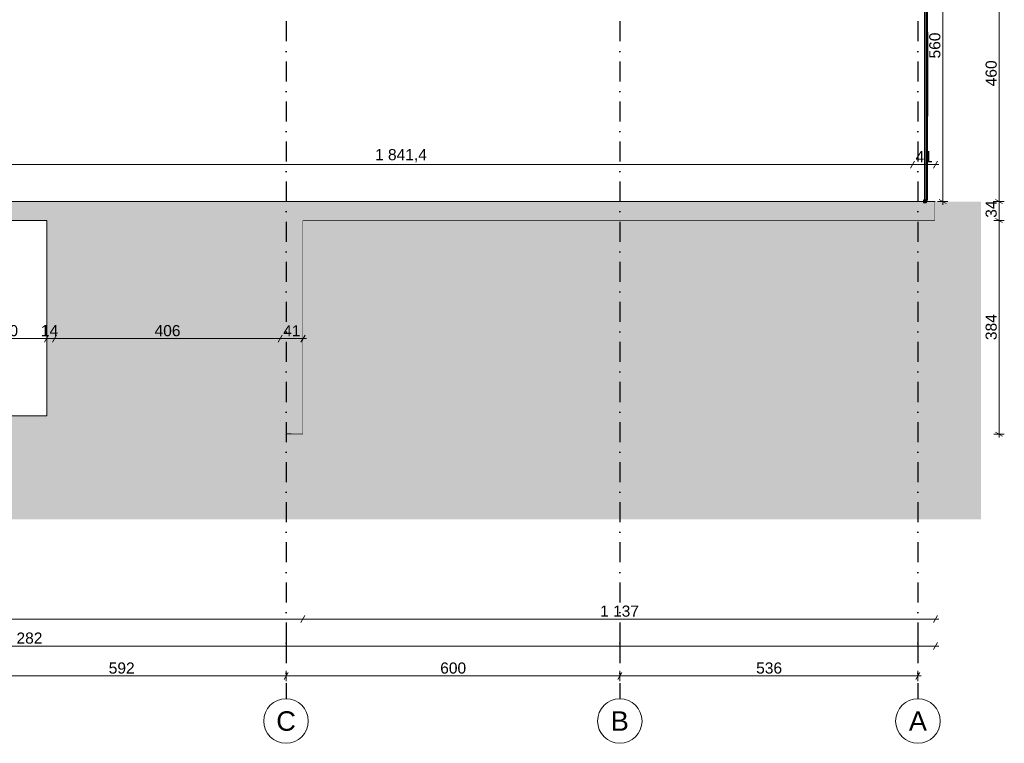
# Model space of a CAD drawing. Header units: millimetres. Extents: x 7523647 to 7570474, y -9734 to 10800.
# Tile 9 of 10: x 7552771 to 7570474, y -9734 to 3268. Entities that reach past the tile are written whole.
import ezdxf
from ezdxf.enums import TextEntityAlignment as Align

# ---------------------------------------------------------------- set-up
doc = ezdxf.new("R2010")
doc.units = ezdxf.units.MM
doc.header["$MEASUREMENT"] = 0
doc.linetypes.add('Kropki i Kreski', pattern=[720, 360, -180, 0, -180])
doc.linetypes.add('Wipeout_Contour', pattern=[1000, 0, -1000])
for name, color, linetype in [('Nowe_199-Z Wymiary i opisy', 7, 'Continuous'), ('Nowe_220-A Ściany wewnętrzne', 7, 'Continuous'), ('Nowe_290-A Ściany kurtynowe', 7, 'Continuous'), ('Nowe_299-A Wymiary opisy PB', 7, 'Continuous'), ('Nowe_410-K Osie', 7, 'Continuous'), ('Nowe_420-K Ściany', 7, 'Continuous'), ('Nowe_460-K Stropy', 7, 'Continuous'), ('Nowe_Drzwi Archicad', 7, 'Continuous'), ('Nowe_Wypełnienia PZT', 7, 'Continuous')]:
    doc.layers.add(name, color=color, linetype=linetype)
for name, color, linetype, lineweight, true_color in [('Nowe_199-Z Wymiary i opisy_Nr_pióra__45', 7, 'Continuous', 15, 0x40a5ff), ('Nowe_199-Z Wymiary i opisy_Nr_pióra__85', 7, 'Continuous', 13, 0x80c2ff), ('Nowe_299-A Wymiary opisy PB_Nr_pióra__45', 7, 'Continuous', 15, 0x40a5ff), ('Nowe_299-A Wymiary opisy PB_Nr_pióra__85', 7, 'Continuous', 13, 0x80c2ff), ('Nowe_410-K Osie_Nr_pióra__25', 7, 'Continuous', 25, 0x40a5ff), ('Nowe_Wypełnienia PZT_Nr_pióra__61', 7, 'Continuous', 13, 0x6a6a6a)]:
    doc.layers.add(name, color=color, linetype=linetype, lineweight=lineweight, true_color=true_color)
for name, color, linetype, lineweight in [('Nowe_199-Z Wymiary i opisy_Nr_pióra__6', 5, 'Continuous', 13), ('Nowe_220-A Ściany wewnętrzne_Nr_pióra__47', 7, 'Continuous', 15), ('Nowe_290-A Ściany kurtynowe_Nr_pióra__1', 7, 'Continuous', 13), ('Nowe_290-A Ściany kurtynowe_Nr_pióra__27', 7, 'Continuous', 25), ('Nowe_290-A Ściany kurtynowe_Nr_pióra__3', 7, 'Continuous', 13), ('Nowe_290-A Ściany kurtynowe_Nr_pióra__83', 7, 'Continuous', 13), ('Nowe_290-A Ściany kurtynowe_Nr_pióra__87', 7, 'Continuous', 13), ('Nowe_299-A Wymiary opisy PB_Nr_pióra__6', 5, 'Continuous', 13), ('Nowe_410-K Osie_Nr_pióra__1', 7, 'Continuous', 13), ('Nowe_410-K Osie_Nr_pióra__7', 7, 'Continuous', 13), ('Nowe_420-K Ściany_Nr_pióra__21', 7, 'Continuous', 25), ('Nowe_420-K Ściany_Nr_pióra__27', 7, 'Continuous', 25), ('Nowe_420-K Ściany_Nr_pióra__47', 7, 'Continuous', 15), ('Nowe_460-K Stropy_Nr_pióra__29', 7, 'Continuous', 25), ('Nowe_460-K Stropy_Nr_pióra__49', 7, 'Continuous', 15), ('Nowe_Drzwi Archicad_Nr_pióra__3', 7, 'Continuous', 13)]:
    doc.layers.add(name, color=color, linetype=linetype, lineweight=lineweight)
doc.styles.add('STYL_AUTOMATYCZNY_1', font='arial.ttf')
doc.styles.add('STYL_AUTOMATYCZNY_2', font='arial.ttf')
doc.dimstyles.new('STYL_AUTOMATYCZNY__1', dxfattribs={"dimtxt": 200, "dimasz": 95, "dimexe": 0.18, "dimexo": 0.0625, "dimgap": 0, "dimtad": 1, "dimtih": 1, "dimtoh": 1, "dimdec": 1, "dimlfac": 0.1, "dimzin": 0, "dimdsep": 46, "dimtxsty": 'STYL_AUTOMATYCZNY_2', "dimblk": 'ARROWHEAD_2', "dimblk1": 'ARROWHEAD_2', "dimblk2": 'ARROWHEAD_2', "dimcen": 0.09, "dimclrd": 256, "dimclre": 256, "dimclrt": 5, "dimadec": 1, "dimazin": 0, "dimtfac": 1, "dimtdec": 4, "dimtmove": 0, "dimatfit": 3, "dimfxl": 0, "dimtolj": 1, "dimtzin": 0, "dimarcsym": 0})
doc.dimstyles.new('STYL_AUTOMATYCZNY__2', dxfattribs={"dimtxt": 200, "dimasz": 95, "dimexe": 0.18, "dimexo": 0.0625, "dimgap": 0, "dimtad": 1, "dimtih": 1, "dimtoh": 1, "dimdec": 1, "dimlfac": 0.1, "dimzin": 0, "dimdsep": 46, "dimtxsty": 'STYL_AUTOMATYCZNY_2', "dimblk": 'ARROWHEAD_2', "dimblk1": 'ARROWHEAD_2', "dimblk2": 'ARROWHEAD_2', "dimcen": 0.09, "dimse1": 1, "dimse2": 1, "dimclrd": 256, "dimclre": 256, "dimclrt": 5, "dimadec": 1, "dimazin": 0, "dimtfac": 1, "dimtdec": 4, "dimtmove": 0, "dimatfit": 3, "dimfxl": 0, "dimtolj": 1, "dimtzin": 0, "dimarcsym": 0})
doc.dimstyles.new('STYL_AUTOMATYCZNY__3', dxfattribs={"dimtxt": 200, "dimasz": 95, "dimexe": 0.18, "dimexo": 0.0625, "dimgap": 0, "dimtad": 1, "dimdec": 1, "dimlfac": 0.1, "dimzin": 0, "dimdsep": 46, "dimtxsty": 'STYL_AUTOMATYCZNY_2', "dimblk": 'ARROWHEAD_2', "dimblk1": 'ARROWHEAD_2', "dimblk2": 'ARROWHEAD_2', "dimcen": 0.09, "dimclrd": 256, "dimclre": 256, "dimclrt": 5, "dimadec": 1, "dimazin": 0, "dimtfac": 1, "dimtdec": 4, "dimtmove": 0, "dimatfit": 3, "dimfxl": 0, "dimtolj": 1, "dimtzin": 0, "dimarcsym": 0})
doc.dimstyles.new('STYL_AUTOMATYCZNY__4', dxfattribs={"dimtxt": 200, "dimasz": 95, "dimexe": 0.18, "dimexo": 0.0625, "dimgap": 0, "dimtad": 1, "dimdec": 1, "dimlfac": 0.1, "dimzin": 0, "dimdsep": 46, "dimtxsty": 'STYL_AUTOMATYCZNY_2', "dimblk": 'ARROWHEAD_2', "dimblk1": 'ARROWHEAD_2', "dimblk2": 'ARROWHEAD_2', "dimcen": 0.09, "dimclrd": 256, "dimclre": 256, "dimclrt": 5, "dimadec": 1, "dimazin": 0, "dimtfac": 1, "dimtdec": 4, "dimtmove": 2, "dimatfit": 3, "dimfxl": 0, "dimtolj": 1, "dimtzin": 0, "dimarcsym": 0})
doc.dimstyles.new('STYL_AUTOMATYCZNY__5', dxfattribs={"dimtxt": 200, "dimasz": 95, "dimexe": 0.18, "dimexo": 0.0625, "dimgap": 0, "dimtad": 1, "dimtih": 1, "dimtoh": 1, "dimdec": 1, "dimlfac": 0.1, "dimzin": 0, "dimdsep": 46, "dimtxsty": 'STYL_AUTOMATYCZNY_2', "dimblk": 'ARROWHEAD_2', "dimblk1": 'ARROWHEAD_2', "dimblk2": 'ARROWHEAD_2', "dimcen": 0.09, "dimse1": 1, "dimse2": 1, "dimclrd": 256, "dimclre": 256, "dimclrt": 5, "dimadec": 1, "dimazin": 0, "dimtfac": 1, "dimtdec": 4, "dimtmove": 2, "dimatfit": 3, "dimfxl": 0, "dimtolj": 1, "dimtzin": 0, "dimarcsym": 0})

# ---------------------------------------------------------------- blocks, each defined once
blk = doc.blocks.new('ElemPrzekroju_9', base_point=(6982742, 0))
at = {"layer": 'Nowe_290-A Ściany kurtynowe', "linetype": 'Continuous', "lineweight": 0, "true_color": 0x000000}
blk.add_hatch(color=18, dxfattribs=at).paths.add_polyline_path([(7569061, 25), (7569081, 25), (7569081, 4554), (7569061, 4554)])
at = {"layer": 'Nowe_290-A Ściany kurtynowe_Nr_pióra__1', "color": 7, "linetype": 'Continuous', "lineweight": 13}
for p, q in [((7569061, 4554), (7569061, 25)), ((7569081, 4554), (7569071, 4554)), ((7569081, 4554), (7569081, 25)), ((7569081, 25), (7569071, 25))]:
    blk.add_line(p, q, dxfattribs=at)
at = {"layer": 'Nowe_290-A Ściany kurtynowe_Nr_pióra__87', "color": 7, "linetype": 'Continuous', "lineweight": 13}
blk.add_line((7569061, 4553), (7569061, 4554), dxfattribs=at)
blk = doc.blocks.new('ElemPrzekroju_20', base_point=(6982742, 0))
at = {"layer": 'Nowe_420-K Ściany', "linetype": 'Continuous', "lineweight": 0, "true_color": 0x000000}
for points in [[(7557455, -3980), (7557555, -3980), (7557555, -4180), (7557655, -4180), (7557655, -330), (7557455, -330)], [(7557805, -330), (7557655, -330), (7557655, -4180), (7557805, -4180)], [(7557805, -4180), (7557845, -4180), (7557845, -330), (7557805, -330)], [(7557845, -330), (7557845, -4180), (7557865, -4180), (7557865, -330)]]:
    blk.add_hatch(color=18, dxfattribs=at).paths.add_polyline_path(points)
at = {"layer": 'Nowe_420-K Ściany_Nr_pióra__21', "color": 7, "linetype": 'Continuous', "lineweight": 25}
blk.add_line((7557455, -3930), (7557455, -3930), dxfattribs=at)
at = {"layer": 'Nowe_420-K Ściany_Nr_pióra__27', "color": 7, "linetype": 'Continuous', "lineweight": 25}
blk.add_line((7557655, -4180), (7557555, -4180), dxfattribs=at)
at = {"layer": 'Nowe_420-K Ściany_Nr_pióra__47', "color": 7, "linetype": 'Continuous', "lineweight": 15}
blk.add_line((7557865, -340), (7557865, -4180), dxfattribs=at)
at = {"layer": 'Nowe_420-K Ściany_Nr_pióra__47', "color": 7, "linetype": 'Continuous', "lineweight": 15, "flags": 128}
blk.add_lwpolyline([(7557865, -4180), (7557845, -4180), (7557805, -4180), (7557655, -4180)], dxfattribs=at)
blk = doc.blocks.new('ElemPrzekroju_21', base_point=(6982742, 0))
at = {"layer": 'Nowe_220-A Ściany wewnętrzne', "linetype": 'Continuous', "lineweight": 0, "true_color": 0x000000}
for points in [[(7553261, -3850), (7553271, -3850), (7553271, -340), (7553261, -340)], [(7553391, -330), (7553271, -330), (7553271, -340), (7553271, -3850), (7553391, -3850)]]:
    blk.add_hatch(color=18, dxfattribs=at).paths.add_polyline_path(points)
at = {"layer": 'Nowe_220-A Ściany wewnętrzne_Nr_pióra__47', "color": 7, "linetype": 'Continuous', "lineweight": 15}
blk.add_line((7553261, -340), (7553261, -3850), dxfattribs=at)
blk = doc.blocks.new('ElemPrzekroju_22', base_point=(6982742, 0))
at = {"layer": 'Nowe_220-A Ściany wewnętrzne', "linetype": 'Continuous', "lineweight": 0, "true_color": 0x000000}
blk.add_hatch(color=18, dxfattribs=at).paths.add_polyline_path([(7557455, -3850), (7557455, -330), (7553391, -330), (7553391, -3850)])
blk = doc.blocks.new('ElemPrzekroju_23', base_point=(6982742, 0))
at = {"layer": 'Nowe_Drzwi Archicad_Nr_pióra__3', "color": 7, "linetype": 'Continuous', "lineweight": 13}
for p, q in [((7553260, -1778), (7553260, -1840)), ((7553260, -1879), (7553260, -1941)), ((7553260, -1980), (7553260, -2042)), ((7553260, -2080), (7553260, -2142)), ((7553260, -2181), (7553260, -2243)), ((7553260, -2282), (7553260, -2344)), ((7553260, -2383), (7553260, -2445)), ((7553260, -2484), (7553260, -2546)), ((7553260, -2584), (7553260, -2646)), ((7553260, -2685), (7553260, -2747)), ((7553260, -2752), (7553260, -2814)), ((7553260, -2876), (7553260, -2814)), ((7553260, -2943), (7553260, -2881)), ((7553260, -3044), (7553260, -2982)), ((7553260, -3144), (7553260, -3082)), ((7553260, -3245), (7553260, -3183)), ((7553260, -3346), (7553260, -3284)), ((7553260, -3447), (7553260, -3385)), ((7553260, -3548), (7553260, -3486)), ((7553260, -3648), (7553260, -3586)), ((7553260, -3749), (7553260, -3687)), ((7553260, -3850), (7553260, -3788))]:
    blk.add_line(p, q, dxfattribs=at)
blk = doc.blocks.new('ElemPrzekroju_24', base_point=(6982742, 0))
at = {"layer": 'Nowe_290-A Ściany kurtynowe', "linetype": 'Continuous', "lineweight": 0, "true_color": 0x000000}
blk.add_hatch(color=18, dxfattribs=at).paths.add_polyline_path([(7569021, 25), (7569021, 0), (7569071, 0), (7569071, 25)])
at = {"layer": 'Nowe_290-A Ściany kurtynowe_Nr_pióra__27', "color": 7, "linetype": 'Continuous', "lineweight": 25}
for p, q in [((7569021, 25), (7569021, -25)), ((7569061, 25), (7569021, 25)), ((7569071, 25), (7569071, -25)), ((7569071, -25), (7569021, -25))]:
    blk.add_line(p, q, dxfattribs=at)
at = {"layer": 'Nowe_290-A Ściany kurtynowe_Nr_pióra__87', "color": 7, "linetype": 'Continuous', "lineweight": 13}
blk.add_line((7569021, 25), (7569021, 25), dxfattribs=at)
blk = doc.blocks.new('ElemPrzekroju_25', base_point=(6982742, 0))
at = {"layer": 'Nowe_460-K Stropy', "linetype": 'Continuous', "lineweight": 0, "true_color": 0x000000}
for points in [[(7557455, -3850), (7536820, -3850), (7536820, -3870), (7557455, -3870)], [(7536820, -3930), (7557455, -3930), (7557455, -3870), (7536820, -3870)], [(7536724, -3980), (7536724, -4180), (7557555, -4180), (7557555, -3980), (7557455, -3980), (7536820, -3980)], [(7536820, -3980), (7557455, -3980), (7557455, -3930), (7536820, -3930)], [(7557455, -3930), (7536820, -3930), (7536820, -3930), (7557455, -3930)], [(7536724, -4190), (7557555, -4190), (7557555, -4180), (7536724, -4180)]]:
    blk.add_hatch(color=18, dxfattribs=at).paths.add_polyline_path(points)
at = {"layer": 'Nowe_460-K Stropy_Nr_pióra__29', "color": 7, "linetype": 'Continuous', "lineweight": 25}
blk.add_line((7557555, -4180), (7557555, -4180), dxfattribs=at)
at = {"layer": 'Nowe_460-K Stropy_Nr_pióra__49', "color": 7, "linetype": 'Continuous', "lineweight": 15}
for p, q in [((7553261, -3850), (7551761, -3850)), ((7557555, -4190), (7536724, -4190)), ((7557555, -4180), (7557555, -4190))]:
    blk.add_line(p, q, dxfattribs=at)
blk = doc.blocks.new('ElemPrzekroju_27', base_point=(6982742, 0))
at = {"layer": 'Nowe_460-K Stropy', "linetype": 'Continuous', "lineweight": 0, "true_color": 0x000000}
for points in [[(7547525, -80), (7547525, -130), (7569230, -130), (7569230, -80)], [(7569230, -130), (7547525, -130), (7547525, -330), (7551521, -330), (7551761, -330), (7553271, -330), (7557865, -330), (7569230, -330)], [(7569230, 0), (7547536, 0), (7547536, -20), (7569230, -20)], [(7547536, -80), (7569230, -80), (7569230, -20), (7547536, -20)], [(7547536, -80), (7569230, -80), (7569230, -80), (7547536, -80)], [(7553271, -330), (7551761, -330), (7551761, -340), (7553271, -340)], [(7557865, -330), (7557865, -340), (7569230, -340), (7569230, -330)]]:
    blk.add_hatch(color=18, dxfattribs=at).paths.add_polyline_path(points)
at = {"layer": 'Nowe_460-K Stropy_Nr_pióra__29', "color": 7, "linetype": 'Continuous', "lineweight": 25}
blk.add_line((7569230, -130), (7569230, -330), dxfattribs=at)
at = {"layer": 'Nowe_460-K Stropy_Nr_pióra__49', "color": 7, "linetype": 'Continuous', "lineweight": 15}
for p, q in [((7569230, 0), (7547525, 0)), ((7569230, -80), (7569230, -130)), ((7553261, -340), (7551761, -340)), ((7569230, -340), (7557865, -340)), ((7569230, -330), (7569230, -340))]:
    blk.add_line(p, q, dxfattribs=at)
at = {"layer": 'Nowe_460-K Stropy_Nr_pióra__49', "color": 7, "linetype": 'Continuous', "lineweight": 15, "flags": 128}
blk.add_lwpolyline([(7569230, 0), (7569230, -20), (7569230, -80)], dxfattribs=at)
blk = doc.blocks.new('ElemPrzekroju_28', base_point=(6982742, 0))
at = {"layer": 'Nowe_290-A Ściany kurtynowe_Nr_pióra__87', "color": 7, "linetype": 'Continuous', "lineweight": 13}
for p, q in [((7569041, 25), (7569041, 1526)), ((7569061, 1526), (7569061, 25)), ((7569091, 25), (7569091, 1526)), ((7569081, 25), (7569091, 25))]:
    blk.add_line(p, q, dxfattribs=at)
blk = doc.blocks.new('ElemPrzekroju_29', base_point=(6982742, 0))
at = {"layer": 'Nowe_290-A Ściany kurtynowe_Nr_pióra__87', "color": 7, "linetype": 'Continuous', "lineweight": 13}
for p, q in [((7569041, 1526), (7569041, 3052)), ((7569061, 3052), (7569061, 1526)), ((7569091, 1526), (7569091, 3052))]:
    blk.add_line(p, q, dxfattribs=at)
blk = doc.blocks.new('ElemPrzekroju_30', base_point=(6982742, 0))
at = {"layer": 'Nowe_290-A Ściany kurtynowe_Nr_pióra__87', "color": 7, "linetype": 'Continuous', "lineweight": 13}
blk.add_line((7569081, 25), (7569081, 0), dxfattribs=at)
blk = doc.blocks.new('ElemPrzekroju_31', base_point=(6982742, 0))
at = {"layer": 'Nowe_290-A Ściany kurtynowe_Nr_pióra__3', "color": 7, "linetype": 'Continuous', "lineweight": 13}
for p, q in [((7569036, 3022), (7569036, 2945)), ((7569036, 2896), (7569036, 2839)), ((7569036, 2839), (7569036, 2818)), ((7569036, 2770), (7569036, 2692)), ((7569036, 2733), (7569036, 2692)), ((7569036, 2644), (7569036, 2566)), ((7569036, 2644), (7569036, 2566)), ((7569036, 2517), (7569036, 2440)), ((7569036, 2517), (7569036, 2440)), ((7569036, 2391), (7569036, 2313)), ((7569036, 2391), (7569036, 2313)), ((7569036, 2265), (7569036, 2187)), ((7569036, 2265), (7569036, 2187)), ((7569036, 2139), (7569036, 2061)), ((7569036, 2139), (7569036, 2061)), ((7569036, 2012), (7569036, 1935)), ((7569036, 2012), (7569036, 1935)), ((7569036, 1886), (7569036, 1808)), ((7569036, 1886), (7569036, 1808)), ((7569036, 1760), (7569036, 1682)), ((7569036, 1760), (7569036, 1682)), ((7569036, 1634), (7569036, 1601)), ((7569036, 1601), (7569036, 1556))]:
    blk.add_line(p, q, dxfattribs=at)
at = {"layer": 'Nowe_290-A Ściany kurtynowe_Nr_pióra__83', "color": 7, "linetype": 'Continuous', "lineweight": 13}
for p, q in [((7569036, 3022), (7569036, 1556)), ((7569036, 3022), (7569036, 3022)), ((7569041, 3022), (7569036, 3022)), ((7569036, 3022), (7569036, 2977)), ((7569041, 3042), (7569041, 3022)), ((7569091, 3042), (7569096, 3042)), ((7569096, 3042), (7569096, 1536)), ((7569036, 2977), (7569036, 2977)), ((7569036, 1601), (7569036, 1601)), ((7569036, 1601), (7569036, 1556)), ((7569041, 1556), (7569036, 1556)), ((7569036, 1556), (7569036, 1556)), ((7569041, 1556), (7569041, 1536)), ((7569091, 1536), (7569096, 1536))]:
    blk.add_line(p, q, dxfattribs=at)
blk = doc.blocks.new('ElemPrzekroju_32', base_point=(6982742, 0))
at = {"layer": 'Nowe_290-A Ściany kurtynowe_Nr_pióra__87', "color": 7, "linetype": 'Continuous', "lineweight": 13}
for p, q in [((7569041, 3062), (7569041, 3062)), ((7569041, 3062), (7569041, 3042)), ((7569041, 3042), (7569041, 3042))]:
    blk.add_line(p, q, dxfattribs=at)
blk = doc.blocks.new('ElemPrzekroju_33', base_point=(6982742, 0))
at = {"layer": 'Nowe_290-A Ściany kurtynowe_Nr_pióra__87', "color": 7, "linetype": 'Continuous', "lineweight": 13}
for p, q in [((7569041, 1536), (7569041, 1536)), ((7569041, 1536), (7569041, 1516)), ((7569041, 1516), (7569041, 1516))]:
    blk.add_line(p, q, dxfattribs=at)
blk = doc.blocks.new('ElemPrzekroju_34', base_point=(6982742, 0))
at = {"layer": 'Nowe_290-A Ściany kurtynowe_Nr_pióra__87', "color": 7, "linetype": 'Continuous', "lineweight": 13}
for q in [(7569021, 25), (7569021, 0)]:
    blk.add_line((7569021, 25), q, dxfattribs=at)
blk = doc.blocks.new('ElemPrzekroju_61', base_point=(6982742, 0))
at = {"layer": 'Nowe_290-A Ściany kurtynowe_Nr_pióra__87', "color": 7, "linetype": 'Continuous', "lineweight": 13}
for p, q in [((7569061, 4553), (7569041, 4553)), ((7569041, 3052), (7569041, 4553)), ((7569061, 4553), (7569061, 3052)), ((7569091, 4553), (7569081, 4553)), ((7569091, 3052), (7569091, 4553))]:
    blk.add_line(p, q, dxfattribs=at)
blk = doc.blocks.new('Standardowy znacznik osi[5]', base_point=(7557560, 10000))
at = {"layer": 'Nowe_410-K Osie_Nr_pióra__25', "color": 161, "linetype": 'Kropki i Kreski', "lineweight": 25, "true_color": 0x40a5ff}
for p, q in [((7557560, 9000), (7557560, -7934)), ((7557560, -7934), (7557560, -8934))]:
    blk.add_line(p, q, dxfattribs=at)
blk.add_point((7557560, -7934), dxfattribs=at)
blk.add_point((7557560, -7934), dxfattribs=at)
at = {"layer": 'Nowe_410-K Osie_Nr_pióra__7', "color": 7, "linetype": 'Continuous', "lineweight": 13}
blk.add_circle((7557560, -9334), 400, dxfattribs=at)
at = {"layer": 'Nowe_410-K Osie_Nr_pióra__1', "color": 7, "lineweight": 13, "style": 'STYL_AUTOMATYCZNY_1'}
for tag, p in [('AC_MarkerText_1_0', (7557560, 10575)), ('AC_MarkerText_1_1', (7557560, -9159))]:
    blk.add_attdef(tag, text='', height=350, rotation=360, dxfattribs=at).set_placement(p, align=Align.TOP_CENTER)
blk = doc.blocks.new('Standardowy znacznik osi[6]', base_point=(7563561, 10000))
at = {"layer": 'Nowe_410-K Osie_Nr_pióra__25', "color": 161, "linetype": 'Kropki i Kreski', "lineweight": 25, "true_color": 0x40a5ff}
for p, q in [((7563561, 9000), (7563561, -7934)), ((7563561, -7934), (7563561, -8934))]:
    blk.add_line(p, q, dxfattribs=at)
blk.add_point((7563561, -7934), dxfattribs=at)
blk.add_point((7563561, -7934), dxfattribs=at)
at = {"layer": 'Nowe_410-K Osie_Nr_pióra__7', "color": 7, "linetype": 'Continuous', "lineweight": 13}
blk.add_circle((7563561, -9334), 400, dxfattribs=at)
at = {"layer": 'Nowe_410-K Osie_Nr_pióra__1', "color": 7, "lineweight": 13, "style": 'STYL_AUTOMATYCZNY_1'}
for tag, p in [('AC_MarkerText_1_0', (7563561, 10575)), ('AC_MarkerText_1_1', (7563561, -9159))]:
    blk.add_attdef(tag, text='', height=350, rotation=360, dxfattribs=at).set_placement(p, align=Align.TOP_CENTER)
blk = doc.blocks.new('Standardowy znacznik osi[7]', base_point=(7568920, 10000))
at = {"layer": 'Nowe_410-K Osie_Nr_pióra__25', "color": 161, "linetype": 'Kropki i Kreski', "lineweight": 25, "true_color": 0x40a5ff}
for p, q in [((7568920, 9000), (7568920, -7934)), ((7568920, -7934), (7568920, -8934))]:
    blk.add_line(p, q, dxfattribs=at)
blk.add_point((7568920, -7934), dxfattribs=at)
blk.add_point((7568920, -7934), dxfattribs=at)
at = {"layer": 'Nowe_410-K Osie_Nr_pióra__7', "color": 7, "linetype": 'Continuous', "lineweight": 13}
blk.add_circle((7568920, -9334), 400, dxfattribs=at)
at = {"layer": 'Nowe_410-K Osie_Nr_pióra__1', "color": 7, "lineweight": 13, "style": 'STYL_AUTOMATYCZNY_1'}
for tag, p in [('AC_MarkerText_1_0', (7568920, 10575)), ('AC_MarkerText_1_1', (7568920, -9159))]:
    blk.add_attdef(tag, text='', height=350, rotation=360, dxfattribs=at).set_placement(p, align=Align.TOP_CENTER)
blk = doc.blocks.new('*D143', base_point=(6982742, 0))
at = {"layer": 'Nowe_199-Z Wymiary i opisy_Nr_pióra__45', "color": 161, "linetype": 'Continuous', "lineweight": 15, "true_color": 0x40a5ff}
for p, q in [((7551677, -8461), (7551604, -8586)), ((7557596, -8461), (7557524, -8586))]:
    blk.add_line(p, q, dxfattribs=at)
at = {"layer": 'Nowe_199-Z Wymiary i opisy_Nr_pióra__85', "color": 151, "linetype": 'Continuous', "lineweight": 13, "true_color": 0x80c2ff}
for p, q in [((7551641, -8617), (7551641, -8430)), ((7557560, -8617), (7557560, -8430)), ((7551641, -8524), (7557560, -8524))]:
    blk.add_line(p, q, dxfattribs=at)
at = {"layer": 'Nowe_199-Z Wymiary i opisy_Nr_pióra__6', "color": 5, "lineweight": 13, "insert": (7554372, -8484), "char_height": 200, "attachment_point": 7, "style": 'STYL_AUTOMATYCZNY_2'}
blk.add_mtext('\\A1;{\\pql;\\fArial|b0|i0|c238|p0;\\W1.000000;592}', dxfattribs=at)
blk = doc.blocks.new('ARROWHEAD_2')
at = {"color": 0, "linetype": 'Continuous', "lineweight": 0}
for p, q in [((0, 0), (-1, 0)), ((-0.38, -0.66), (0.38, 0.66))]:
    blk.add_line(p, q, dxfattribs=at)
blk = doc.blocks.new('*D144', base_point=(6982742, 0))
at = {"layer": 'Nowe_199-Z Wymiary i opisy_Nr_pióra__45', "color": 161, "linetype": 'Continuous', "lineweight": 15, "true_color": 0x40a5ff}
for p, q in [((7557596, -8461), (7557524, -8586)), ((7563597, -8461), (7563525, -8586))]:
    blk.add_line(p, q, dxfattribs=at)
at = {"layer": 'Nowe_199-Z Wymiary i opisy_Nr_pióra__85', "color": 151, "linetype": 'Continuous', "lineweight": 13, "true_color": 0x80c2ff}
for p, q in [((7557560, -8617), (7557560, -8430)), ((7563561, -8617), (7563561, -8430)), ((7557560, -8524), (7563561, -8524))]:
    blk.add_line(p, q, dxfattribs=at)
at = {"layer": 'Nowe_199-Z Wymiary i opisy_Nr_pióra__6', "color": 5, "lineweight": 13, "insert": (7560332, -8484), "char_height": 200, "attachment_point": 7, "style": 'STYL_AUTOMATYCZNY_2'}
blk.add_mtext('\\A1;{\\pql;\\fArial|b0|i0|c238|p0;\\W1.000000;600}', dxfattribs=at)
blk = doc.blocks.new('*D145', base_point=(6982742, 0))
at = {"layer": 'Nowe_199-Z Wymiary i opisy_Nr_pióra__45', "color": 161, "linetype": 'Continuous', "lineweight": 15, "true_color": 0x40a5ff}
for p, q in [((7563597, -8461), (7563525, -8586)), ((7568884, -8586), (7568956, -8461))]:
    blk.add_line(p, q, dxfattribs=at)
at = {"layer": 'Nowe_199-Z Wymiary i opisy_Nr_pióra__85', "color": 151, "linetype": 'Continuous', "lineweight": 13, "true_color": 0x80c2ff}
for p, q in [((7563561, -8617), (7563561, -8430)), ((7568920, -8617), (7568920, -8430)), ((7563561, -8524), (7568920, -8524)), ((7568920, -8524), (7568981, -8524))]:
    blk.add_line(p, q, dxfattribs=at)
at = {"layer": 'Nowe_199-Z Wymiary i opisy_Nr_pióra__6', "color": 5, "lineweight": 13, "insert": (7566012, -8484), "char_height": 200, "attachment_point": 7, "style": 'STYL_AUTOMATYCZNY_2'}
blk.add_mtext('\\A1;{\\pql;\\fArial|b0|i0|c238|p0;\\W1.000000;536}', dxfattribs=at)
blk = doc.blocks.new('*D146', base_point=(6982742, 0))
at = {"layer": 'Nowe_299-A Wymiary opisy PB_Nr_pióra__45', "color": 161, "linetype": 'Continuous', "lineweight": 15, "true_color": 0x40a5ff}
for p, q in [((7536451, -7439), (7536378, -7564)), ((7557900, -7439), (7557828, -7564))]:
    blk.add_line(p, q, dxfattribs=at)
at = {"layer": 'Nowe_299-A Wymiary opisy PB_Nr_pióra__85', "color": 151, "linetype": 'Continuous', "lineweight": 13, "true_color": 0x80c2ff}
for p, q in [((7536353, -7502), (7536414, -7502)), ((7536414, -7502), (7557864, -7502))]:
    blk.add_line(p, q, dxfattribs=at)
at = {"layer": 'Nowe_299-A Wymiary opisy PB_Nr_pióra__6', "color": 5, "lineweight": 13, "insert": (7546796, -7462), "char_height": 200, "attachment_point": 7, "style": 'STYL_AUTOMATYCZNY_2'}
blk.add_mtext('\\A1;{\\pql;\\fArial|b0|i0|c238|p0;\\W1.000000;2\xa0145}', dxfattribs=at)
blk = doc.blocks.new('*D147', base_point=(6982742, 0))
at = {"layer": 'Nowe_299-A Wymiary opisy PB_Nr_pióra__45', "color": 161, "linetype": 'Continuous', "lineweight": 15, "true_color": 0x40a5ff}
for p, q in [((7557900, -7439), (7557828, -7564)), ((7569198, -7564), (7569270, -7439))]:
    blk.add_line(p, q, dxfattribs=at)
at = {"layer": 'Nowe_299-A Wymiary opisy PB_Nr_pióra__85', "color": 151, "linetype": 'Continuous', "lineweight": 13, "true_color": 0x80c2ff}
for p, q in [((7557864, -7502), (7569234, -7502)), ((7569234, -7502), (7569295, -7502))]:
    blk.add_line(p, q, dxfattribs=at)
at = {"layer": 'Nowe_299-A Wymiary opisy PB_Nr_pióra__6', "color": 5, "lineweight": 13, "insert": (7563206, -7462), "char_height": 200, "attachment_point": 7, "style": 'STYL_AUTOMATYCZNY_2'}
blk.add_mtext('\\A1;{\\pql;\\fArial|b0|i0|c238|p0;\\W1.000000;1\xa0137}', dxfattribs=at)
blk = doc.blocks.new('*D148', base_point=(6982742, 0))
at = {"layer": 'Nowe_199-Z Wymiary i opisy_Nr_pióra__45', "color": 161, "linetype": 'Continuous', "lineweight": 15, "true_color": 0x40a5ff}
for p, q in [((7570318, -304), (7570443, -376)), ((7570318, -4144), (7570443, -4216))]:
    blk.add_line(p, q, dxfattribs=at)
at = {"layer": 'Nowe_199-Z Wymiary i opisy_Nr_pióra__85', "color": 151, "linetype": 'Continuous', "lineweight": 13, "true_color": 0x80c2ff}
for p, q in [((7570380, -4180), (7570380, -340)), ((7570474, -4180), (7570286, -4180)), ((7570380, -4241), (7570380, -4180))]:
    blk.add_line(p, q, dxfattribs=at)
at = {"layer": 'Nowe_199-Z Wymiary i opisy_Nr_pióra__6', "color": 5, "lineweight": 13, "insert": (7570340, -2489), "char_height": 200, "attachment_point": 7, "rotation": 90, "style": 'STYL_AUTOMATYCZNY_2'}
blk.add_mtext('\\A1;{\\pql;\\fArial|b0|i0|c238|p0;\\W1.000000;384}', dxfattribs=at)
blk = doc.blocks.new('*D149', base_point=(6982742, 0))
at = {"layer": 'Nowe_199-Z Wymiary i opisy_Nr_pióra__45', "color": 161, "linetype": 'Continuous', "lineweight": 15, "true_color": 0x40a5ff}
for p, q in [((7570318, 36), (7570443, -36)), ((7570318, -304), (7570443, -376))]:
    blk.add_line(p, q, dxfattribs=at)
at = {"layer": 'Nowe_199-Z Wymiary i opisy_Nr_pióra__85', "color": 151, "linetype": 'Continuous', "lineweight": 13, "true_color": 0x80c2ff}
for p, q in [((7570474, 0), (7570286, 0)), ((7570380, -340), (7570380, 0)), ((7570474, -340), (7570286, -340)), ((7570380, -4180), (7570380, -340))]:
    blk.add_line(p, q, dxfattribs=at)
at = {"layer": 'Nowe_199-Z Wymiary i opisy_Nr_pióra__6', "color": 5, "lineweight": 13, "insert": (7570340, -291), "char_height": 200, "attachment_point": 7, "rotation": 90, "style": 'STYL_AUTOMATYCZNY_2'}
blk.add_mtext('\\A1;{\\pql;\\fArial|b0|i0|c238|p0;\\W1.000000;34}', dxfattribs=at)
blk = doc.blocks.new('*D150', base_point=(6982742, 0))
at = {"layer": 'Nowe_199-Z Wymiary i opisy_Nr_pióra__45', "color": 161, "linetype": 'Continuous', "lineweight": 15, "true_color": 0x40a5ff}
for p, q in [((7570318, 4636), (7570443, 4564)), ((7570318, 36), (7570443, -36))]:
    blk.add_line(p, q, dxfattribs=at)
at = {"layer": 'Nowe_199-Z Wymiary i opisy_Nr_pióra__85', "color": 151, "linetype": 'Continuous', "lineweight": 13, "true_color": 0x80c2ff}
for p, q in [((7570474, 4600), (7570286, 4600)), ((7570380, 0), (7570380, 4600)), ((7570474, 0), (7570286, 0))]:
    blk.add_line(p, q, dxfattribs=at)
at = {"layer": 'Nowe_199-Z Wymiary i opisy_Nr_pióra__6', "color": 5, "lineweight": 13, "insert": (7570340, 2071), "char_height": 200, "attachment_point": 7, "rotation": 90, "style": 'STYL_AUTOMATYCZNY_2'}
blk.add_mtext('\\A1;{\\pql;\\fArial|b0|i0|c238|p0;\\W1.000000;460}', dxfattribs=at)
blk = doc.blocks.new('*D155', base_point=(6982742, 0))
at = {"layer": 'Nowe_199-Z Wymiary i opisy_Nr_pióra__45', "color": 161, "linetype": 'Continuous', "lineweight": 15, "true_color": 0x40a5ff}
for p, q in [((7569429, 5564), (7569304, 5636)), ((7569304, 36), (7569429, -36))]:
    blk.add_line(p, q, dxfattribs=at)
at = {"layer": 'Nowe_199-Z Wymiary i opisy_Nr_pióra__85', "color": 151, "linetype": 'Continuous', "lineweight": 13, "true_color": 0x80c2ff}
for p, q in [((7569461, 5600), (7569273, 5600)), ((7569367, 5600), (7569367, 5661)), ((7569367, 0), (7569367, 5600)), ((7569461, 0), (7569273, 0)), ((7569367, -61), (7569367, 0))]:
    blk.add_line(p, q, dxfattribs=at)
at = {"layer": 'Nowe_199-Z Wymiary i opisy_Nr_pióra__6', "color": 5, "lineweight": 13, "insert": (7569327, 2571), "char_height": 200, "attachment_point": 7, "rotation": 90, "style": 'STYL_AUTOMATYCZNY_2'}
blk.add_mtext('\\A1;{\\pql;\\fArial|b0|i0|c238|p0;\\W1.000000;560}', dxfattribs=at)
blk = doc.blocks.new('*D172', base_point=(6982742, 0))
at = {"layer": 'Nowe_299-A Wymiary opisy PB_Nr_pióra__45', "color": 161, "linetype": 'Continuous', "lineweight": 15, "true_color": 0x40a5ff}
for p, q in [((7551791, -2399), (7551718, -2524)), ((7553291, -2399), (7553218, -2524))]:
    blk.add_line(p, q, dxfattribs=at)
at = {"layer": 'Nowe_299-A Wymiary opisy PB_Nr_pióra__85', "color": 151, "linetype": 'Continuous', "lineweight": 13, "true_color": 0x80c2ff}
blk.add_line((7551755, -2462), (7553255, -2462), dxfattribs=at)
at = {"layer": 'Nowe_299-A Wymiary opisy PB_Nr_pióra__6', "color": 5, "lineweight": 13, "char_height": 200, "attachment_point": 7, "style": 'STYL_AUTOMATYCZNY_2'}
for s, insert in [('\\A1;{\\pql;\\fArial|b0|i0|c238|p0;\\W1.000000;150}', (7552276, -2422)), ('\\A1;{\\pql;\\fArial|b0|i0|c238|p0;\\W1.000000;14}', (7553153, -2419))]:
    blk.add_mtext(s, dxfattribs=dict(at, insert=insert))
blk = doc.blocks.new('*D173', base_point=(6982742, 0))
at = {"layer": 'Nowe_299-A Wymiary opisy PB_Nr_pióra__45', "color": 161, "linetype": 'Continuous', "lineweight": 15, "true_color": 0x40a5ff}
for p, q in [((7553291, -2399), (7553218, -2524)), ((7553431, -2399), (7553359, -2524))]:
    blk.add_line(p, q, dxfattribs=at)
at = {"layer": 'Nowe_299-A Wymiary opisy PB_Nr_pióra__85', "color": 151, "linetype": 'Continuous', "lineweight": 13, "true_color": 0x80c2ff}
blk.add_line((7553255, -2462), (7553395, -2462), dxfattribs=at)
blk = doc.blocks.new('*D174', base_point=(6982742, 0))
at = {"layer": 'Nowe_299-A Wymiary opisy PB_Nr_pióra__45', "color": 161, "linetype": 'Continuous', "lineweight": 15, "true_color": 0x40a5ff}
for p, q in [((7553431, -2399), (7553359, -2524)), ((7557491, -2399), (7557419, -2524))]:
    blk.add_line(p, q, dxfattribs=at)
at = {"layer": 'Nowe_299-A Wymiary opisy PB_Nr_pióra__85', "color": 151, "linetype": 'Continuous', "lineweight": 13, "true_color": 0x80c2ff}
blk.add_line((7553395, -2462), (7557455, -2462), dxfattribs=at)
at = {"layer": 'Nowe_299-A Wymiary opisy PB_Nr_pióra__6', "color": 5, "lineweight": 13, "insert": (7555196, -2422), "char_height": 200, "attachment_point": 7, "style": 'STYL_AUTOMATYCZNY_2'}
blk.add_mtext('\\A1;{\\pql;\\fArial|b0|i0|c238|p0;\\W1.000000;406}', dxfattribs=at)
blk = doc.blocks.new('*D175', base_point=(6982742, 0))
at = {"layer": 'Nowe_299-A Wymiary opisy PB_Nr_pióra__45', "color": 161, "linetype": 'Continuous', "lineweight": 15, "true_color": 0x40a5ff}
for p, q in [((7557491, -2399), (7557419, -2524)), ((7557829, -2524), (7557901, -2399))]:
    blk.add_line(p, q, dxfattribs=at)
at = {"layer": 'Nowe_299-A Wymiary opisy PB_Nr_pióra__85', "color": 151, "linetype": 'Continuous', "lineweight": 13, "true_color": 0x80c2ff}
for p, q in [((7557455, -2462), (7557865, -2462)), ((7557865, -2462), (7557926, -2462))]:
    blk.add_line(p, q, dxfattribs=at)
at = {"layer": 'Nowe_299-A Wymiary opisy PB_Nr_pióra__6', "color": 5, "lineweight": 13, "insert": (7557508, -2422), "char_height": 200, "attachment_point": 7, "style": 'STYL_AUTOMATYCZNY_2'}
blk.add_mtext('\\A1;{\\pql;\\fArial|b0|i0|c238|p0;\\W1.000000;41}', dxfattribs=at)
blk = doc.blocks.new('*D182', base_point=(6982742, 0))
at = {"layer": 'Nowe_299-A Wymiary opisy PB_Nr_pióra__45', "color": 161, "linetype": 'Continuous', "lineweight": 15, "true_color": 0x40a5ff}
for p, q in [((7550447, 728), (7550375, 603)), ((7568861, 728), (7568789, 603))]:
    blk.add_line(p, q, dxfattribs=at)
at = {"layer": 'Nowe_299-A Wymiary opisy PB_Nr_pióra__85', "color": 151, "linetype": 'Continuous', "lineweight": 13, "true_color": 0x80c2ff}
blk.add_line((7550411, 666), (7568825, 666), dxfattribs=at)
at = {"layer": 'Nowe_299-A Wymiary opisy PB_Nr_pióra__6', "color": 5, "lineweight": 13, "insert": (7559160, 706), "char_height": 200, "attachment_point": 7, "style": 'STYL_AUTOMATYCZNY_2'}
blk.add_mtext('\\A1;{\\pql;\\fArial|b0|i0|c238|p0;\\W1.000000;1\xa0841,4}', dxfattribs=at)
blk = doc.blocks.new('*D183', base_point=(6982742, 0))
at = {"layer": 'Nowe_299-A Wymiary opisy PB_Nr_pióra__45', "color": 161, "linetype": 'Continuous', "lineweight": 15, "true_color": 0x40a5ff}
for p, q in [((7568861, 728), (7568789, 603)), ((7569199, 603), (7569271, 728))]:
    blk.add_line(p, q, dxfattribs=at)
at = {"layer": 'Nowe_299-A Wymiary opisy PB_Nr_pióra__85', "color": 151, "linetype": 'Continuous', "lineweight": 13, "true_color": 0x80c2ff}
for p, q in [((7568825, 666), (7569235, 666)), ((7569235, 666), (7569296, 666))]:
    blk.add_line(p, q, dxfattribs=at)
at = {"layer": 'Nowe_299-A Wymiary opisy PB_Nr_pióra__6', "color": 5, "lineweight": 13, "insert": (7568877, 706), "char_height": 200, "attachment_point": 7, "style": 'STYL_AUTOMATYCZNY_2'}
blk.add_mtext('\\A1;{\\pql;\\fArial|b0|i0|c238|p0;\\W1.000000;41}', dxfattribs=at)
blk = doc.blocks.new('*D184', base_point=(6982742, 0))
at = {"layer": 'Nowe_299-A Wymiary opisy PB_Nr_pióra__45', "color": 161, "linetype": 'Continuous', "lineweight": 15, "true_color": 0x40a5ff}
for p, q in [((7536451, -7923), (7536378, -8048)), ((7569198, -8048), (7569270, -7923))]:
    blk.add_line(p, q, dxfattribs=at)
at = {"layer": 'Nowe_299-A Wymiary opisy PB_Nr_pióra__85', "color": 151, "linetype": 'Continuous', "lineweight": 13, "true_color": 0x80c2ff}
for p, q in [((7536353, -7986), (7536414, -7986)), ((7536414, -7986), (7569234, -7986)), ((7569234, -7986), (7569295, -7986))]:
    blk.add_line(p, q, dxfattribs=at)
at = {"layer": 'Nowe_299-A Wymiary opisy PB_Nr_pióra__6', "color": 5, "lineweight": 13, "insert": (7552481, -7946), "char_height": 200, "attachment_point": 7, "style": 'STYL_AUTOMATYCZNY_2'}
blk.add_mtext('\\A1;{\\pql;\\fArial|b0|i0|c238|p0;\\W1.000000;3\xa0282}', dxfattribs=at)

msp = doc.modelspace()

# ---------------------------------------------------------------- block references
at = {"layer": 'Nowe_220-A Ściany wewnętrzne', "lineweight": 0}
for name in ['ElemPrzekroju_21', 'ElemPrzekroju_22']:
    msp.add_blockref(name, (6982742.06, 0), dxfattribs=at)
at = {"layer": 'Nowe_290-A Ściany kurtynowe', "lineweight": 0}
for name in ['ElemPrzekroju_61', 'ElemPrzekroju_9', 'ElemPrzekroju_31', 'ElemPrzekroju_32', 'ElemPrzekroju_29', 'ElemPrzekroju_33', 'ElemPrzekroju_28', 'ElemPrzekroju_34', 'ElemPrzekroju_24', 'ElemPrzekroju_30']:
    msp.add_blockref(name, (6982742.06, 0), dxfattribs=at)
at = {"layer": 'Nowe_420-K Ściany', "lineweight": 0}
msp.add_blockref('ElemPrzekroju_20', (6982742.06, 0), dxfattribs=at)
at = {"layer": 'Nowe_460-K Stropy', "lineweight": 0}
for name in ['ElemPrzekroju_27', 'ElemPrzekroju_25']:
    msp.add_blockref(name, (6982742.06, 0), dxfattribs=at)
at = {"layer": 'Nowe_Drzwi Archicad', "lineweight": 0}
msp.add_blockref('ElemPrzekroju_23', (6982742.06, 0), dxfattribs=at)

# ---------------------------------------------------------------- dimensions: what is measured, and where the dimension line sits
at = {"layer": 'Nowe_199-Z Wymiary i opisy', "color": 151, "linetype": 'Continuous', "lineweight": 13, "true_color": 0x80c2ff}
for base, p1, p2, picture, middle in [((7557560.37, -8523.64), (7551640.51, -8523.64), (7557560.37, -8523.64), '*D143', (7554599.93, -8383.64)), ((7563560.74, -8523.64), (7557560.37, -8523.64), (7563560.74, -8523.64), '*D144', (7560560.05, -8383.64)), ((7568920.3, -8523.64), (7563560.74, -8523.64), (7568920.3, -8523.64), '*D145', (7566240.01, -8383.64))]:
    dim = msp.add_linear_dim(base=base, p1=p1, p2=p2, dimstyle='STYL_AUTOMATYCZNY__1', dxfattribs=at)
    dim.commit()
    dim.dimension.update_dxf_attribs({"geometry": picture, "text_midpoint": middle, "dimtype": 160})

# ---------------------------------------------------------------- next in the draw order: wipeouts: each hides what was drawn before it
at = {"color": 254, "linetype": 'Wipeout_Contour', "lineweight": 0, "ltscale": 83039291.66179198}
msp.add_wipeout([(7523647.23, 0), (7524863.89, 0), (7536414.16, 2882.72), (7536414.42, -4180), (7557865.37, -4180), (7557865.37, -340.2), (7569230.3, -340.2), (7569230.3, 0), (7570053.36, 0), (7570053.36, -5710.72), (7523647.23, -5710.72)], dxfattribs=at).dxf.layer = 'Nowe_Wypełnienia PZT'

# ---------------------------------------------------------------- next in the draw order: hatches: boundary and pattern name
at = {"layer": 'Nowe_Wypełnienia PZT_Nr_pióra__61', "linetype": 'Continuous', "lineweight": 13, "true_color": 0x6a6a6a}
h = msp.add_hatch(dxfattribs=at)
h.set_pattern_fill('Grunt', color=251, style=0, pattern_type=2)
h.set_pattern_definition([(45, (6982742.06, 0), (-275.77163, 275.77163), []), (45, (6982650.14, 91.9), (-551.5433, 551.5433), []), (45, (6982558.2, 183.85), (-551.5433, 551.5433), []), (135, (6982466.29, 275.77), (91.923878, 91.923878), [389.99999, -389.99999])])
h.paths.add_polyline_path([(7523647.23, 0), (7524863.89, 0), (7536414.16, 2882.72), (7536414.42, -4180), (7557865.37, -4180), (7557865.37, -340.2), (7569230.3, -340.2), (7569230.3, 0), (7570053.36, 0), (7570053.36, -5710.72), (7523647.23, -5710.72)])

# ---------------------------------------------------------------- next in the draw order: block references
at = {"layer": 'Nowe_410-K Osie', "color": 8, "linetype": 'Continuous', "lineweight": 13}
ref = msp.add_blockref('Standardowy znacznik osi[5]', (7557560.37, 10000), dxfattribs=at)
ref.add_attrib('AC_MarkerText_1_1', 'C', dxfattribs={"layer": 'Nowe_410-K Osie_Nr_pióra__1', "color": 7, "lineweight": 13, "height": 350, "rotation": 360, "style": 'STYL_AUTOMATYCZNY_1'}).set_placement((7557560.37, -9158.77), align=Align.TOP_CENTER)
ref = msp.add_blockref('Standardowy znacznik osi[6]', (7563560.74, 10000), dxfattribs=at)
ref.add_attrib('AC_MarkerText_1_1', 'B', dxfattribs={"layer": 'Nowe_410-K Osie_Nr_pióra__1', "color": 7, "lineweight": 13, "height": 350, "rotation": 360, "style": 'STYL_AUTOMATYCZNY_1'}).set_placement((7563560.74, -9158.77), align=Align.TOP_CENTER)
ref = msp.add_blockref('Standardowy znacznik osi[7]', (7568920.3, 10000), dxfattribs=at)
ref.add_attrib('AC_MarkerText_1_1', 'A', dxfattribs={"layer": 'Nowe_410-K Osie_Nr_pióra__1', "color": 7, "lineweight": 13, "height": 350, "rotation": 360, "style": 'STYL_AUTOMATYCZNY_1'}).set_placement((7568920.3, -9158.77), align=Align.TOP_CENTER)

# ---------------------------------------------------------------- next in the draw order: dimensions: what is measured, and where the dimension line sits
at = {"layer": 'Nowe_199-Z Wymiary i opisy', "color": 151, "linetype": 'Continuous', "lineweight": 13, "true_color": 0x80c2ff}
for base, p1, p2, dimstyle, picture, middle in [((7569366.94, 5599.87), (7569071.02, 0), (7569060.99, 5599.87), 'STYL_AUTOMATYCZNY__3', '*D155', (7569226.94, 2799.43)), ((7570380.05, 4600.17), (7557865.37, 0), (7568823.59, 4600.17), 'STYL_AUTOMATYCZNY__3', '*D150', (7570240.05, 2299.58)), ((7570380.05, 0), (7557865.37, -340.2), (7557865.37, 0), 'STYL_AUTOMATYCZNY__4', '*D149', (7570240.05, -138.4)), ((7570380.05, -340.2), (7557865.37, -4180), (7557865.37, -340.2), 'STYL_AUTOMATYCZNY__3', '*D148', (7570240.05, -2260.61))]:
    dim = msp.add_linear_dim(base=base, p1=p1, p2=p2, angle=90, dimstyle=dimstyle, dxfattribs=at)
    dim.commit()
    dim.dimension.update_dxf_attribs({"geometry": picture, "text_midpoint": middle, "dimtype": 160, "text_rotation": 90})
at = {"layer": 'Nowe_299-A Wymiary opisy PB', "color": 151, "linetype": 'Continuous', "lineweight": 13, "true_color": 0x80c2ff}
for base, p1, p2, dimstyle, picture, middle in [((7569234.92, 665.87), (7568825.01, -340.2), (7569234.92, 4588.06), 'STYL_AUTOMATYCZNY__2', '*D183', (7569029.62, 805.87)), ((7568825.01, 665.87), (7550410.97, -340.2), (7568825.01, -340.2), 'STYL_AUTOMATYCZNY__2', '*D182', (7559610.22, 805.87)), ((7553254.51, -2461.91), (7551754.58, -340.2), (7553254.51, -340.2), 'STYL_AUTOMATYCZNY__2', '*D172', (7552504.04, -2321.91)), ((7553394.88, -2461.91), (7553254.51, -340.2), (7553394.88, -340.2), 'STYL_AUTOMATYCZNY__5', '*D173', (7553305.41, -2319.05)), ((7557455.37, -2461.91), (7553394.88, -340.2), (7557455.37, -340.2), 'STYL_AUTOMATYCZNY__2', '*D174', (7555424.61, -2321.91)), ((7557865.37, -2461.91), (7557455.37, -340.2), (7557865.37, -340.2), 'STYL_AUTOMATYCZNY__2', '*D175', (7557660.03, -2321.91)), ((7569234.28, -7501.7), (7557864.1, -4180), (7569234.28, -340.2), 'STYL_AUTOMATYCZNY__2', '*D147', (7563549.08, -7361.7)), ((7557864.1, -7501.7), (7536414.42, -4180), (7557864.1, -4180), 'STYL_AUTOMATYCZNY__2', '*D146', (7547139.15, -7361.7)), ((7569234.28, -7985.99), (7536414.42, -4180), (7569234.28, -6811.31), 'STYL_AUTOMATYCZNY__2', '*D184', (7552824.24, -7845.99))]:
    dim = msp.add_linear_dim(base=base, p1=p1, p2=p2, dimstyle=dimstyle, dxfattribs=at)
    dim.commit()
    dim.dimension.update_dxf_attribs({"geometry": picture, "text_midpoint": middle, "dimtype": 160})

doc.saveas('drawing.dxf')
